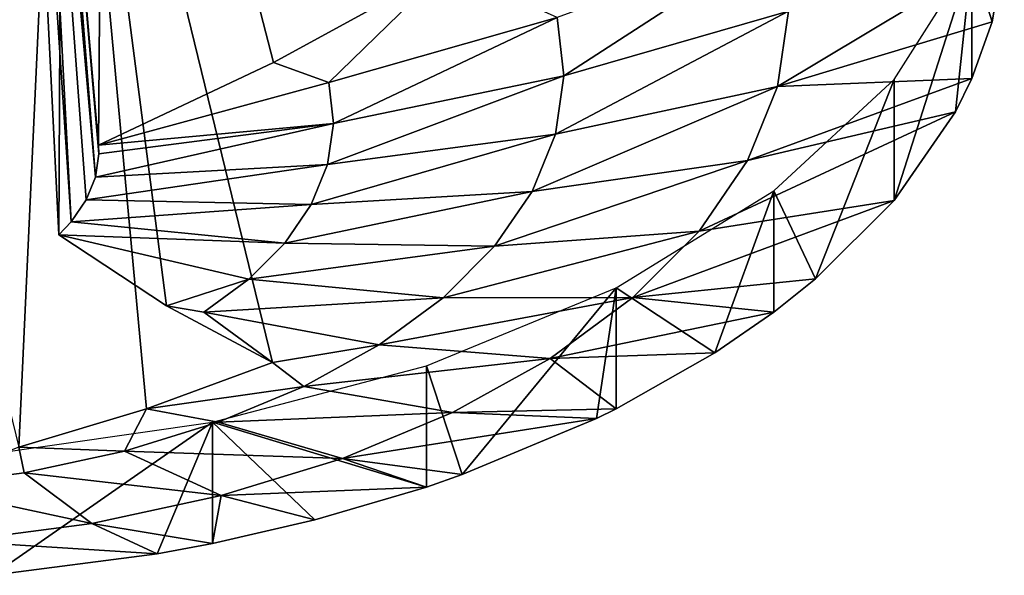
# Model space of a CAD drawing. Extents: x -46 to 46, y 1 to 197.
# Tile 23 of 168: x 1.06 to 4.46, y 28.4 to 30.32. Entities that reach past the tile are written whole.
import ezdxf

# ---------------------------------------------------------------- set-up
doc = ezdxf.new("R2010")
doc.units = 0
doc.header["$LTSCALE"] = 25.4
doc.layers.get('0').update_dxf_attribs({"color": 13, "linetype": 'CONTINUOUS'})

# ---------------------------------------------------------------- blocks, each defined once
blk = doc.blocks.new('BUSH-3401_STL')
at = {"color": 8}
mesh = blk.add_polyface(dxfattribs=at)
corners = [(1.330480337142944, 29.88949394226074, 149.2026977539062), (1.350840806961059, 32.44708633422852, 147.5610046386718), (1.114845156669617, 32.36832427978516, 147.4394073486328), (1.936686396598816, 30.17519378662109, 149.4610595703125), (2.534557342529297, 30.50390815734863, 149.6854553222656)]
mesh.append_faces([[corners[k] for k in face] for face in [(0, 1, 2), (1, 3, 4)]], dxfattribs={"vtx0": -1, "color": 8})
mesh.append_faces([[corners[k] for k in face] for face in [(1, 0, 3)]], dxfattribs={"vtx0": -1, "vtx2": -1, "color": 8})
mesh = blk.add_polyface(dxfattribs=at)
corners = [(1.114845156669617, 32.36832427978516, 147.4394073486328), (1.09569239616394, 32.30659484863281, 147.3441009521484), (1.320006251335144, 29.7784366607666, 149.0312347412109)]
mesh.append_faces([[corners[k] for k in face] for face in [(0, 1, 2)]], dxfattribs={"color": 8})
mesh = blk.add_polyface(dxfattribs=at)
corners = [(1.114845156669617, 32.36832427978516, 147.4394073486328), (1.331527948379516, 29.85885620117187, 149.1553955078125), (1.330480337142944, 29.88949394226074, 149.2026977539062)]
mesh.append_faces([[corners[k] for k in face] for face in [(0, 1, 2)]], dxfattribs={"color": 8})
mesh = blk.add_polyface(dxfattribs=at)
corners = [(1.114845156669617, 32.36832427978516, 147.4394073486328), (1.320006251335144, 29.7784366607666, 149.0312347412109), (1.331527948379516, 29.85885620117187, 149.1553955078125)]
mesh.append_faces([[corners[k] for k in face] for face in [(0, 1, 2)]], dxfattribs={"color": 8})
mesh = blk.add_polyface(dxfattribs=at)
corners = [(1.09569239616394, 32.30659484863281, 147.3441009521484), (1.061385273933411, 32.24683761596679, 147.2518463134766), (1.236159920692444, 29.62409782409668, 148.7929534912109)]
mesh.append_faces([[corners[k] for k in face] for face in [(0, 1, 2)]], dxfattribs={"color": 8})
mesh = blk.add_polyface(dxfattribs=at)
corners = [(1.09569239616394, 32.30659484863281, 147.3441009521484), (1.288009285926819, 29.69967269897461, 148.9096374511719), (1.320006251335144, 29.7784366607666, 149.0312347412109)]
mesh.append_faces([[corners[k] for k in face] for face in [(0, 1, 2)]], dxfattribs={"color": 8})
mesh = blk.add_polyface(dxfattribs=at)
corners = [(1.09569239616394, 32.30659484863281, 147.3441009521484), (1.236159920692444, 29.62409782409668, 148.7929534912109), (1.288009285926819, 29.69967269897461, 148.9096374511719)]
mesh.append_faces([[corners[k] for k in face] for face in [(0, 1, 2)]], dxfattribs={"color": 8})
mesh = blk.add_polyface(dxfattribs=at)
corners = [(1.565924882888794, 29.3326358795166, 148.1602325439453), (1.206266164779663, 32.1185417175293, 147.0537719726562), (1.932966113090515, 29.13678741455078, 147.5747528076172), (1.193766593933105, 29.57881164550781, 148.7230377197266), (1.061385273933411, 32.24683761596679, 147.2518463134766)]
mesh.append_faces([[corners[k] for k in face] for face in [(0, 1, 2), (1, 3, 4)]], dxfattribs={"vtx0": -1, "color": 8})
mesh.append_faces([[corners[k] for k in face] for face in [(1, 0, 3)]], dxfattribs={"vtx0": -1, "vtx2": -1, "color": 8})
mesh = blk.add_polyface(dxfattribs=at)
corners = [(1.061385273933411, 32.24683761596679, 147.2518463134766), (1.193766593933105, 29.57881164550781, 148.7230377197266), (1.236159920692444, 29.62409782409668, 148.7929534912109)]
mesh.append_faces([[corners[k] for k in face] for face in [(0, 1, 2)]], dxfattribs={"color": 8})
mesh = blk.add_polyface(dxfattribs=at)
corners = [(1.055182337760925, 28.84383010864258, 147.1224517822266), (1.206266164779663, 32.1185417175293, 147.0537719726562), (0.3284823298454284, 31.82558250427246, 146.6014709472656), (1.497471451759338, 28.97636985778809, 147.3510437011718), (1.932966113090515, 29.13678741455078, 147.5747528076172)]
mesh.append_faces([[corners[k] for k in face] for face in [(0, 1, 2), (1, 3, 4)]], dxfattribs={"vtx0": -1, "color": 8})
mesh.append_faces([[corners[k] for k in face] for face in [(1, 0, 3)]], dxfattribs={"vtx0": -1, "vtx2": -1, "color": 8})
mesh = blk.add_polyface(dxfattribs=at)
corners = [(3.688259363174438, 30.6143684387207, 149.2159118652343), (2.941281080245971, 30.12953376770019, 148.9648895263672), (3.718032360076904, 30.35319900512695, 148.8126831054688), (2.918210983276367, 30.33190155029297, 149.2773284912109)]
mesh.append_faces([[corners[k] for k in face] for face in [(0, 1, 2), (1, 0, 3)]], dxfattribs={"vtx0": -1, "color": 8})
mesh = blk.add_polyface(dxfattribs=at)
corners = [(4.464939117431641, 30.56386184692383, 148.516372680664), (3.680655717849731, 30.09231948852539, 148.409912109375), (4.422412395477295, 30.31599426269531, 148.1336975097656)]
mesh.append_faces([[corners[k] for k in face] for face in [(0, 1, 2)]], dxfattribs={"color": 8})
mesh = blk.add_polyface(dxfattribs=at)
corners = [(3.718032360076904, 30.35319900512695, 148.8126831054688), (3.680655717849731, 30.09231948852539, 148.409912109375), (4.464939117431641, 30.56386184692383, 148.516372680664)]
mesh.append_faces([[corners[k] for k in face] for face in [(0, 1, 2)]], dxfattribs={"color": 8})
mesh = blk.add_polyface(dxfattribs=at)
corners = [(4.464939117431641, 30.56386184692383, 148.516372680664), (4.422412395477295, 30.31599426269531, 148.1336975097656), (4.352790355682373, 30.54009437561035, 147.5599517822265)]
mesh.append_faces([[corners[k] for k in face] for face in [(0, 1, 2)]], dxfattribs={"color": 8})
mesh = blk.add_polyface(dxfattribs=at)
corners = [(4.352790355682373, 30.54009437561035, 147.5599517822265), (4.296051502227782, 30.00494384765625, 147.6534576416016), (4.083667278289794, 29.69742012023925, 147.1786804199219)]
mesh.append_faces([[corners[k] for k in face] for face in [(0, 1, 2)]], dxfattribs={"color": 8})
mesh = blk.add_polyface(dxfattribs=at)
corners = [(4.352790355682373, 30.54009437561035, 147.5599517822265), (4.083667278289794, 29.69742012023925, 147.1786804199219), (4.083667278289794, 30.11707878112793, 146.9068603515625)]
mesh.append_faces([[corners[k] for k in face] for face in [(0, 1, 2)]], dxfattribs={"color": 8})
mesh = blk.add_polyface(dxfattribs=at)
corners = [(4.352790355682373, 30.54009437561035, 147.5599517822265), (4.352790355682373, 30.12043380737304, 147.8317718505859), (4.296051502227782, 30.00494384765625, 147.6534576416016)]
mesh.append_faces([[corners[k] for k in face] for face in [(0, 1, 2)]], dxfattribs={"color": 8})
mesh = blk.add_polyface(dxfattribs=at)
corners = [(4.352790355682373, 30.54009437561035, 147.5599517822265), (4.422412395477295, 30.31599426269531, 148.1336975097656), (4.352790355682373, 30.12043380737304, 147.8317718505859)]
mesh.append_faces([[corners[k] for k in face] for face in [(0, 1, 2)]], dxfattribs={"color": 8})
mesh = blk.add_polyface(dxfattribs=at)
corners = [(2.534557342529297, 30.50390815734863, 149.6854553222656), (1.936686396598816, 30.17519378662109, 149.4610595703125), (2.127521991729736, 30.10631370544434, 149.2986450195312)]
mesh.append_faces([[corners[k] for k in face] for face in [(0, 1, 2)]], dxfattribs={"color": 8})
mesh = blk.add_polyface(dxfattribs=at)
corners = [(2.534557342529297, 30.50390815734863, 149.6854553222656), (2.127521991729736, 30.10631370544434, 149.2986450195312), (2.918210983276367, 30.33190155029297, 149.2773284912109)]
mesh.append_faces([[corners[k] for k in face] for face in [(0, 1, 2)]], dxfattribs={"color": 8})
mesh = blk.add_polyface(dxfattribs=at)
corners = [(2.918210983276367, 30.33190155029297, 149.2773284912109), (2.143708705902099, 29.96432304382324, 149.0794219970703), (2.941281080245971, 30.12953376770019, 148.9648895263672), (2.127521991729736, 30.10631370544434, 149.2986450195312)]
mesh.append_faces([[corners[k] for k in face] for face in [(0, 1, 2), (1, 0, 3)]], dxfattribs={"vtx0": -1, "color": 8})
mesh = blk.add_polyface(dxfattribs=at)
corners = [(3.718032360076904, 30.35319900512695, 148.8126831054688), (2.912319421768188, 29.92739105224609, 148.6528015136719), (3.680655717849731, 30.09231948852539, 148.409912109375), (2.941281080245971, 30.12953376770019, 148.9648895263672)]
mesh.append_faces([[corners[k] for k in face] for face in [(0, 1, 2), (1, 0, 3)]], dxfattribs={"vtx0": -1, "color": 8})
mesh = blk.add_polyface(dxfattribs=at)
corners = [(3.680655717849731, 30.09231948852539, 148.409912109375), (4.352790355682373, 30.12043380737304, 147.8317718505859), (4.422412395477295, 30.31599426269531, 148.1336975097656)]
mesh.append_faces([[corners[k] for k in face] for face in [(0, 1, 2)]], dxfattribs={"color": 8})
mesh = blk.add_polyface(dxfattribs=at)
corners = [(1.936686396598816, 30.17519378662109, 149.4610595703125), (1.330480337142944, 29.88949394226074, 149.2026977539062), (2.127521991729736, 30.10631370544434, 149.2986450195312)]
mesh.append_faces([[corners[k] for k in face] for face in [(0, 1, 2)]], dxfattribs={"color": 8})
mesh = blk.add_polyface(dxfattribs=at)
corners = [(2.941281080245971, 30.12953376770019, 148.9648895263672), (2.123388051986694, 29.82249069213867, 148.8604431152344), (2.912319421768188, 29.92739105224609, 148.6528015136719), (2.143708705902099, 29.96432304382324, 149.0794219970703)]
mesh.append_faces([[corners[k] for k in face] for face in [(0, 1, 2), (1, 0, 3)]], dxfattribs={"vtx0": -1, "color": 8})
mesh = blk.add_polyface(dxfattribs=at)
corners = [(3.576856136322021, 29.83680534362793, 148.0154266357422), (4.296051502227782, 30.00494384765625, 147.6534576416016), (4.352790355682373, 30.12043380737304, 147.8317718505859)]
mesh.append_faces([[corners[k] for k in face] for face in [(0, 1, 2)]], dxfattribs={"color": 8})
mesh = blk.add_polyface(dxfattribs=at)
corners = [(3.680655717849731, 30.09231948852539, 148.409912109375), (3.576856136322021, 29.83680534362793, 148.0154266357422), (4.352790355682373, 30.12043380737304, 147.8317718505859)]
mesh.append_faces([[corners[k] for k in face] for face in [(0, 1, 2)]], dxfattribs={"color": 8})
mesh = blk.add_polyface(dxfattribs=at)
corners = [(4.083667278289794, 30.11707878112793, 146.9068603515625), (3.812113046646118, 29.42641258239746, 146.7602691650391), (3.667912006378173, 29.73073768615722, 146.3103790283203)]
mesh.append_faces([[corners[k] for k in face] for face in [(0, 1, 2)]], dxfattribs={"color": 8})
mesh = blk.add_polyface(dxfattribs=at)
corners = [(4.083667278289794, 30.11707878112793, 146.9068603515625), (4.083667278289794, 29.69742012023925, 147.1786804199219), (3.812113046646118, 29.42641258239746, 146.7602691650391)]
mesh.append_faces([[corners[k] for k in face] for face in [(0, 1, 2)]], dxfattribs={"color": 8})
mesh = blk.add_polyface(dxfattribs=at)
corners = [(2.127521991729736, 30.10631370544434, 149.2986450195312), (1.330480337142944, 29.88949394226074, 149.2026977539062), (2.143708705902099, 29.96432304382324, 149.0794219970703)]
mesh.append_faces([[corners[k] for k in face] for face in [(0, 1, 2)]], dxfattribs={"color": 8})
mesh = blk.add_polyface(dxfattribs=at)
corners = [(3.680655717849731, 30.09231948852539, 148.409912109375), (2.831889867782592, 29.72940444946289, 148.3471221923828), (3.576856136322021, 29.83680534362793, 148.0154266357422), (2.912319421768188, 29.92739105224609, 148.6528015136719)]
mesh.append_faces([[corners[k] for k in face] for face in [(0, 1, 2), (1, 0, 3)]], dxfattribs={"vtx0": -1, "color": 8})
mesh = blk.add_polyface(dxfattribs=at)
corners = [(4.296051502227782, 30.00494384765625, 147.6534576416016), (3.408654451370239, 29.59163284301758, 147.6369018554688), (4.083667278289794, 29.69742012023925, 147.1786804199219), (3.576856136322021, 29.83680534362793, 148.0154266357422)]
mesh.append_faces([[corners[k] for k in face] for face in [(0, 1, 2), (1, 0, 3)]], dxfattribs={"vtx0": -1, "color": 8})
mesh = blk.add_polyface(dxfattribs=at)
corners = [(2.143708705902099, 29.96432304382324, 149.0794219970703), (1.320006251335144, 29.7784366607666, 149.0312347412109), (2.123388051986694, 29.82249069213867, 148.8604431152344), (1.331527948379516, 29.85885620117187, 149.1553955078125)]
mesh.append_faces([[corners[k] for k in face] for face in [(0, 1, 2), (1, 0, 3)]], dxfattribs={"vtx0": -1, "color": 8})
mesh = blk.add_polyface(dxfattribs=at)
corners = [(1.330480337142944, 29.88949394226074, 149.2026977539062), (1.331527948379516, 29.85885620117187, 149.1553955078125), (2.143708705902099, 29.96432304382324, 149.0794219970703)]
mesh.append_faces([[corners[k] for k in face] for face in [(0, 1, 2)]], dxfattribs={"color": 8})
mesh = blk.add_polyface(dxfattribs=at)
corners = [(2.912319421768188, 29.92739105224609, 148.6528015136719), (2.066955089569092, 29.68357467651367, 148.6459655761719), (2.831889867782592, 29.72940444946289, 148.3471221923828), (2.123388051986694, 29.82249069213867, 148.8604431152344)]
mesh.append_faces([[corners[k] for k in face] for face in [(0, 1, 2), (1, 0, 3)]], dxfattribs={"vtx0": -1, "color": 8})
mesh = blk.add_polyface(dxfattribs=at)
corners = [(2.123388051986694, 29.82249069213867, 148.8604431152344), (1.288009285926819, 29.69967269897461, 148.9096374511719), (2.066955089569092, 29.68357467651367, 148.6459655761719), (1.320006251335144, 29.7784366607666, 149.0312347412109)]
mesh.append_faces([[corners[k] for k in face] for face in [(0, 1, 2), (1, 0, 3)]], dxfattribs={"vtx0": -1, "color": 8})
mesh = blk.add_polyface(dxfattribs=at)
corners = [(3.576856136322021, 29.83680534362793, 148.0154266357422), (2.701558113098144, 29.53943061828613, 148.0538330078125), (3.408654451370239, 29.59163284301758, 147.6369018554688), (2.831889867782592, 29.72940444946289, 148.3471221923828)]
mesh.append_faces([[corners[k] for k in face] for face in [(0, 1, 2), (1, 0, 3)]], dxfattribs={"vtx0": -1, "color": 8})
mesh = blk.add_polyface(dxfattribs=at)
corners = [(2.831889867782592, 29.72940444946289, 148.3471221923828), (1.975508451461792, 29.5502815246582, 148.440185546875), (2.701558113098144, 29.53943061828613, 148.0538330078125), (2.066955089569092, 29.68357467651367, 148.6459655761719)]
mesh.append_faces([[corners[k] for k in face] for face in [(0, 1, 2), (1, 0, 3)]], dxfattribs={"vtx0": -1, "color": 8})
mesh = blk.add_polyface(dxfattribs=at)
corners = [(3.667912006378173, 29.73073768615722, 146.3103790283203), (3.463955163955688, 29.17019271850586, 146.3646850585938), (3.121501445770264, 29.39591217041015, 145.7934417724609)]
mesh.append_faces([[corners[k] for k in face] for face in [(0, 1, 2)]], dxfattribs={"color": 8})
mesh = blk.add_polyface(dxfattribs=at)
corners = [(3.667912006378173, 29.73073768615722, 146.3103790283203), (3.667912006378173, 29.31107711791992, 146.5821990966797), (3.463955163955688, 29.17019271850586, 146.3646850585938)]
mesh.append_faces([[corners[k] for k in face] for face in [(0, 1, 2)]], dxfattribs={"color": 8})
mesh = blk.add_polyface(dxfattribs=at)
corners = [(3.667912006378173, 29.73073768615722, 146.3103790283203), (3.812113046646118, 29.42641258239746, 146.7602691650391), (3.667912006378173, 29.31107711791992, 146.5821990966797)]
mesh.append_faces([[corners[k] for k in face] for face in [(0, 1, 2)]], dxfattribs={"color": 8})
mesh = blk.add_polyface(dxfattribs=at)
corners = [(2.066955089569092, 29.68357467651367, 148.6459655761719), (1.236159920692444, 29.62409782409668, 148.7929534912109), (1.975508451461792, 29.5502815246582, 148.440185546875), (1.288009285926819, 29.69967269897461, 148.9096374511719)]
mesh.append_faces([[corners[k] for k in face] for face in [(0, 1, 2), (1, 0, 3)]], dxfattribs={"vtx0": -1, "color": 8})
mesh = blk.add_polyface(dxfattribs=at)
corners = [(3.179324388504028, 29.361572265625, 147.2817230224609), (3.812113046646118, 29.42641258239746, 146.7602691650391), (4.083667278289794, 29.69742012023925, 147.1786804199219)]
mesh.append_faces([[corners[k] for k in face] for face in [(0, 1, 2)]], dxfattribs={"color": 8})
mesh = blk.add_polyface(dxfattribs=at)
corners = [(3.408654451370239, 29.59163284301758, 147.6369018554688), (3.179324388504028, 29.361572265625, 147.2817230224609), (4.083667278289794, 29.69742012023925, 147.1786804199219)]
mesh.append_faces([[corners[k] for k in face] for face in [(0, 1, 2)]], dxfattribs={"color": 8})
mesh = blk.add_polyface(dxfattribs=at)
corners = [(1.236159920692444, 29.62409782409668, 148.7929534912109), (1.193766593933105, 29.57881164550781, 148.7230377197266), (1.975508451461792, 29.5502815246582, 148.440185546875)]
mesh.append_faces([[corners[k] for k in face] for face in [(0, 1, 2)]], dxfattribs={"color": 8})
mesh = blk.add_polyface(dxfattribs=at)
corners = [(1.850827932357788, 29.42520332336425, 148.2470703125), (1.193766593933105, 29.57881164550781, 148.7230377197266), (1.565924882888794, 29.3326358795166, 148.1602325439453), (1.975508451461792, 29.5502815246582, 148.440185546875)]
mesh.append_faces([[corners[k] for k in face] for face in [(0, 1, 2), (1, 0, 3)]], dxfattribs={"vtx0": -1, "color": 8})
mesh = blk.add_polyface(dxfattribs=at)
corners = [(3.408654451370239, 29.59163284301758, 147.6369018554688), (2.523860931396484, 29.36116790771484, 147.7786102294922), (3.179324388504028, 29.361572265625, 147.2817230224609), (2.701558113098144, 29.53943061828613, 148.0538330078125)]
mesh.append_faces([[corners[k] for k in face] for face in [(0, 1, 2), (1, 0, 3)]], dxfattribs={"vtx0": -1, "color": 8})
mesh = blk.add_polyface(dxfattribs=at)
corners = [(2.701558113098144, 29.53943061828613, 148.0538330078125), (1.850827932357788, 29.42520332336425, 148.2470703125), (2.523860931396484, 29.36116790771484, 147.7786102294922), (1.975508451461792, 29.5502815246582, 148.440185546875)]
mesh.append_faces([[corners[k] for k in face] for face in [(0, 1, 2), (1, 0, 3)]], dxfattribs={"vtx0": -1, "color": 8})
mesh = blk.add_polyface(dxfattribs=at)
corners = [(1.850827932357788, 29.42520332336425, 148.2470703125), (1.565924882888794, 29.3326358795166, 148.1602325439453), (1.695340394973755, 29.31077575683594, 148.0704040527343)]
mesh.append_faces([[corners[k] for k in face] for face in [(0, 1, 2)]], dxfattribs={"color": 8})
mesh = blk.add_polyface(dxfattribs=at)
corners = [(2.523860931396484, 29.36116790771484, 147.7786102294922), (1.695340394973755, 29.31077575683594, 148.0704040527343), (2.302256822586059, 29.19808197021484, 147.5268249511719), (1.850827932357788, 29.42520332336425, 148.2470703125)]
mesh.append_faces([[corners[k] for k in face] for face in [(0, 1, 2), (1, 0, 3)]], dxfattribs={"vtx0": -1, "color": 8})
mesh = blk.add_polyface(dxfattribs=at)
corners = [(3.179324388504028, 29.361572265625, 147.2817230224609), (3.667912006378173, 29.31107711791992, 146.5821990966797), (3.812113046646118, 29.42641258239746, 146.7602691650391)]
mesh.append_faces([[corners[k] for k in face] for face in [(0, 1, 2)]], dxfattribs={"color": 8})
mesh = blk.add_polyface(dxfattribs=at)
corners = [(3.121501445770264, 29.39591217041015, 145.7934417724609), (2.589012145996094, 28.74868583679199, 145.7139282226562), (2.465434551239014, 29.1254711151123, 145.3759155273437)]
mesh.append_faces([[corners[k] for k in face] for face in [(0, 1, 2)]], dxfattribs={"color": 8})
mesh = blk.add_polyface(dxfattribs=at)
corners = [(3.121501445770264, 29.39591217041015, 145.7934417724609), (3.053592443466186, 28.94281005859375, 146.0136413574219), (2.589012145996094, 28.74868583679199, 145.7139282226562)]
mesh.append_faces([[corners[k] for k in face] for face in [(0, 1, 2)]], dxfattribs={"color": 8})
mesh = blk.add_polyface(dxfattribs=at)
corners = [(3.121501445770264, 29.39591217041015, 145.7934417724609), (3.121501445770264, 28.97625160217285, 146.0652618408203), (3.053592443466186, 28.94281005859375, 146.0136413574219)]
mesh.append_faces([[corners[k] for k in face] for face in [(0, 1, 2)]], dxfattribs={"color": 8})
mesh = blk.add_polyface(dxfattribs=at)
corners = [(3.121501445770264, 29.39591217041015, 145.7934417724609), (3.463955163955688, 29.17019271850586, 146.3646850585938), (3.121501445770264, 28.97625160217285, 146.0652618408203)]
mesh.append_faces([[corners[k] for k in face] for face in [(0, 1, 2)]], dxfattribs={"color": 8})
mesh = blk.add_polyface(dxfattribs=at)
corners = [(1.565924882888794, 29.3326358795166, 148.1602325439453), (1.932966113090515, 29.13678741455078, 147.5747528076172), (1.695340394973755, 29.31077575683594, 148.0704040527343)]
mesh.append_faces([[corners[k] for k in face] for face in [(0, 1, 2)]], dxfattribs={"color": 8})
mesh = blk.add_polyface(dxfattribs=at)
corners = [(3.179324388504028, 29.361572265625, 147.2817230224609), (2.302256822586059, 29.19808197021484, 147.5268249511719), (2.893329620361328, 29.15110015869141, 146.9567718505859), (2.523860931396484, 29.36116790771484, 147.7786102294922)]
mesh.append_faces([[corners[k] for k in face] for face in [(0, 1, 2), (1, 0, 3)]], dxfattribs={"vtx0": -1, "color": 8})
mesh = blk.add_polyface(dxfattribs=at)
corners = [(3.179324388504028, 29.361572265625, 147.2817230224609), (2.893329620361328, 29.15110015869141, 146.9567718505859), (3.667912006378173, 29.31107711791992, 146.5821990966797)]
mesh.append_faces([[corners[k] for k in face] for face in [(0, 1, 2)]], dxfattribs={"color": 8})
mesh = blk.add_polyface(dxfattribs=at)
corners = [(1.695340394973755, 29.31077575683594, 148.0704040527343), (1.932966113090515, 29.13678741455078, 147.5747528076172), (2.302256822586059, 29.19808197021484, 147.5268249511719)]
mesh.append_faces([[corners[k] for k in face] for face in [(0, 1, 2)]], dxfattribs={"color": 8})
mesh = blk.add_polyface(dxfattribs=at)
corners = [(2.893329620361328, 29.15110015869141, 146.9567718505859), (3.463955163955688, 29.17019271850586, 146.3646850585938), (3.667912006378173, 29.31107711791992, 146.5821990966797)]
mesh.append_faces([[corners[k] for k in face] for face in [(0, 1, 2)]], dxfattribs={"color": 8})
mesh = blk.add_polyface(dxfattribs=at)
corners = [(1.932966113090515, 29.13678741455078, 147.5747528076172), (2.041059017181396, 29.05335235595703, 147.3033752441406), (2.302256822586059, 29.19808197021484, 147.5268249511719)]
mesh.append_faces([[corners[k] for k in face] for face in [(0, 1, 2)]], dxfattribs={"color": 8})
mesh = blk.add_polyface(dxfattribs=at)
corners = [(2.893329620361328, 29.15110015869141, 146.9567718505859), (2.041059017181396, 29.05335235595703, 147.3033752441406), (2.556236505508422, 28.96431541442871, 146.6683959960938), (2.302256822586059, 29.19808197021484, 147.5268249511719)]
mesh.append_faces([[corners[k] for k in face] for face in [(0, 1, 2), (1, 0, 3)]], dxfattribs={"vtx0": -1, "color": 8})
mesh = blk.add_polyface(dxfattribs=at)
corners = [(2.893329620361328, 29.15110015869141, 146.9567718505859), (3.121501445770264, 28.97625160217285, 146.0652618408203), (3.463955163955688, 29.17019271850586, 146.3646850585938)]
mesh.append_faces([[corners[k] for k in face] for face in [(0, 1, 2)]], dxfattribs={"color": 8})
mesh = blk.add_polyface(dxfattribs=at)
corners = [(2.041059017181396, 29.05335235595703, 147.3033752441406), (1.497471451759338, 28.97636985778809, 147.3510437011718), (1.745351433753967, 28.9297924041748, 147.1126098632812), (1.932966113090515, 29.13678741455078, 147.5747528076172)]
mesh.append_faces([[corners[k] for k in face] for face in [(0, 1, 2), (1, 0, 3)]], dxfattribs={"vtx0": -1, "color": 8})
mesh = blk.add_polyface(dxfattribs=at)
corners = [(2.893329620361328, 29.15110015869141, 146.9567718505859), (2.556236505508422, 28.96431541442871, 146.6683959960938), (3.121501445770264, 28.97625160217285, 146.0652618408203)]
mesh.append_faces([[corners[k] for k in face] for face in [(0, 1, 2)]], dxfattribs={"color": 8})
mesh = blk.add_polyface(dxfattribs=at)
corners = [(2.465434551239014, 28.705810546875, 145.6477355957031), (1.724922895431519, 28.9298095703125, 145.0738372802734), (2.465434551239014, 29.1254711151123, 145.3759155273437)]
mesh.append_faces([[corners[k] for k in face] for face in [(0, 1, 2)]], dxfattribs={"color": 8})
mesh = blk.add_polyface(dxfattribs=at)
corners = [(2.589012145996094, 28.74868583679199, 145.7139282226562), (2.465434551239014, 28.705810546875, 145.6477355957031), (2.465434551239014, 29.1254711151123, 145.3759155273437)]
mesh.append_faces([[corners[k] for k in face] for face in [(0, 1, 2)]], dxfattribs={"color": 8})
mesh = blk.add_polyface(dxfattribs=at)
corners = [(2.556236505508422, 28.96431541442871, 146.6683959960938), (1.745351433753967, 28.9297924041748, 147.1126098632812), (2.174606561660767, 28.80485343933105, 146.4221954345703), (2.041059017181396, 29.05335235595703, 147.3033752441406)]
mesh.append_faces([[corners[k] for k in face] for face in [(0, 1, 2), (1, 0, 3)]], dxfattribs={"vtx0": -1, "color": 8})
mesh = blk.add_polyface(dxfattribs=at)
corners = [(1.497471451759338, 28.97636985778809, 147.3510437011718), (1.055182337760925, 28.84383010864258, 147.1224517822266), (1.420889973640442, 28.82980728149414, 146.9582366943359)]
mesh.append_faces([[corners[k] for k in face] for face in [(0, 1, 2)]], dxfattribs={"color": 8})
mesh = blk.add_polyface(dxfattribs=at)
corners = [(1.497471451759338, 28.97636985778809, 147.3510437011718), (1.420889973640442, 28.82980728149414, 146.9582366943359), (1.745351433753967, 28.9297924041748, 147.1126098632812)]
mesh.append_faces([[corners[k] for k in face] for face in [(0, 1, 2)]], dxfattribs={"color": 8})
mesh = blk.add_polyface(dxfattribs=at)
corners = [(3.053592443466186, 28.94281005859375, 146.0136413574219), (2.174606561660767, 28.80485343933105, 146.4221954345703), (2.589012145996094, 28.74868583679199, 145.7139282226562), (2.556236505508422, 28.96431541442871, 146.6683959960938)]
mesh.append_faces([[corners[k] for k in face] for face in [(0, 1, 2), (1, 0, 3)]], dxfattribs={"vtx0": -1, "color": 8})
mesh = blk.add_polyface(dxfattribs=at)
corners = [(2.556236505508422, 28.96431541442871, 146.6683959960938), (3.053592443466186, 28.94281005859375, 146.0136413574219), (3.121501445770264, 28.97625160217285, 146.0652618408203)]
mesh.append_faces([[corners[k] for k in face] for face in [(0, 1, 2)]], dxfattribs={"color": 8})
mesh = blk.add_polyface(dxfattribs=at)
corners = [(1.724922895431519, 28.9298095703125, 145.0738372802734), (0.9645949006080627, 28.40000152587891, 145.1755981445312), (0.9284244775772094, 28.81644248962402, 144.8988037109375)]
mesh.append_faces([[corners[k] for k in face] for face in [(0, 1, 2)]], dxfattribs={"color": 8})
mesh = blk.add_polyface(dxfattribs=at)
corners = [(1.724922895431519, 28.9298095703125, 145.0738372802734), (1.53424859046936, 28.4746150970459, 145.2907867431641), (0.9645949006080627, 28.40000152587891, 145.1755981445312)]
mesh.append_faces([[corners[k] for k in face] for face in [(0, 1, 2)]], dxfattribs={"color": 8})
mesh = blk.add_polyface(dxfattribs=at)
corners = [(2.174606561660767, 28.80485343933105, 146.4221954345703), (1.420889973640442, 28.82980728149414, 146.9582366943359), (1.7558673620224, 28.67581558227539, 146.2229766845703), (1.745351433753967, 28.9297924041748, 147.1126098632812)]
mesh.append_faces([[corners[k] for k in face] for face in [(0, 1, 2), (1, 0, 3)]], dxfattribs={"vtx0": -1, "color": 8})
mesh = blk.add_polyface(dxfattribs=at)
corners = [(1.724922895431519, 28.5101490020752, 145.3456420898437), (1.53424859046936, 28.4746150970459, 145.2907867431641), (1.724922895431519, 28.9298095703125, 145.0738372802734)]
mesh.append_faces([[corners[k] for k in face] for face in [(0, 1, 2)]], dxfattribs={"color": 8})
mesh = blk.add_polyface(dxfattribs=at)
corners = [(2.465434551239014, 28.705810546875, 145.6477355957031), (2.079257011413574, 28.59160232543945, 145.4714050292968), (1.724922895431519, 28.9298095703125, 145.0738372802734)]
mesh.append_faces([[corners[k] for k in face] for face in [(0, 1, 2)]], dxfattribs={"color": 8})
mesh = blk.add_polyface(dxfattribs=at)
corners = [(2.079257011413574, 28.59160232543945, 145.4714050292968), (1.724922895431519, 28.5101490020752, 145.3456420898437), (1.724922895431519, 28.9298095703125, 145.0738372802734)]
mesh.append_faces([[corners[k] for k in face] for face in [(0, 1, 2)]], dxfattribs={"color": 8})
mesh = blk.add_polyface(dxfattribs=at)
corners = [(1.055182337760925, 28.84383010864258, 147.1224517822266), (0.7114022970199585, 28.70785140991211, 146.7699584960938), (1.073989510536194, 28.75534439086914, 146.8432769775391)]
mesh.append_faces([[corners[k] for k in face] for face in [(0, 1, 2)]], dxfattribs={"color": 8})
mesh = blk.add_polyface(dxfattribs=at)
corners = [(1.055182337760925, 28.84383010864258, 147.1224517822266), (1.073989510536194, 28.75534439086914, 146.8432769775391), (1.420889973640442, 28.82980728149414, 146.9582366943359)]
mesh.append_faces([[corners[k] for k in face] for face in [(0, 1, 2)]], dxfattribs={"color": 8})
mesh = blk.add_polyface(dxfattribs=at)
corners = [(1.7558673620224, 28.67581558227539, 146.2229766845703), (1.073989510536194, 28.75534439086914, 146.8432769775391), (1.308169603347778, 28.57971572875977, 146.0746154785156), (1.420889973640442, 28.82980728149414, 146.9582366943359)]
mesh.append_faces([[corners[k] for k in face] for face in [(0, 1, 2), (1, 0, 3)]], dxfattribs={"vtx0": -1, "color": 8})
mesh = blk.add_polyface(dxfattribs=at)
corners = [(2.174606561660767, 28.80485343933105, 146.4221954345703), (1.7558673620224, 28.67581558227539, 146.2229766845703), (2.465434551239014, 28.705810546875, 145.6477355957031)]
mesh.append_faces([[corners[k] for k in face] for face in [(0, 1, 2)]], dxfattribs={"color": 8})
mesh = blk.add_polyface(dxfattribs=at)
corners = [(2.174606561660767, 28.80485343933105, 146.4221954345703), (2.465434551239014, 28.705810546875, 145.6477355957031), (2.589012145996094, 28.74868583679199, 145.7139282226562)]
mesh.append_faces([[corners[k] for k in face] for face in [(0, 1, 2)]], dxfattribs={"color": 8})
mesh = blk.add_polyface(dxfattribs=at)
corners = [(1.308169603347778, 28.57971572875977, 146.0746154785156), (0.7114022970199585, 28.70785140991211, 146.7699584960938), (0.8402268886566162, 28.51842498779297, 145.97998046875), (1.073989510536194, 28.75534439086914, 146.8432769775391)]
mesh.append_faces([[corners[k] for k in face] for face in [(0, 1, 2), (1, 0, 3)]], dxfattribs={"vtx0": -1, "color": 8})
mesh = blk.add_polyface(dxfattribs=at)
corners = [(1.7558673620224, 28.67581558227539, 146.2229766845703), (2.079257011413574, 28.59160232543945, 145.4714050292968), (2.465434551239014, 28.705810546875, 145.6477355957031)]
mesh.append_faces([[corners[k] for k in face] for face in [(0, 1, 2)]], dxfattribs={"color": 8})
mesh = blk.add_polyface(dxfattribs=at)
corners = [(1.7558673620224, 28.67581558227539, 146.2229766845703), (1.308169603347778, 28.57971572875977, 146.0746154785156), (1.724922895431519, 28.5101490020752, 145.3456420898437)]
mesh.append_faces([[corners[k] for k in face] for face in [(0, 1, 2)]], dxfattribs={"color": 8})
mesh = blk.add_polyface(dxfattribs=at)
corners = [(1.7558673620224, 28.67581558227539, 146.2229766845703), (1.724922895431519, 28.5101490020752, 145.3456420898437), (2.079257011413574, 28.59160232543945, 145.4714050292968)]
mesh.append_faces([[corners[k] for k in face] for face in [(0, 1, 2)]], dxfattribs={"color": 8})
mesh = blk.add_polyface(dxfattribs=at)
corners = [(1.53424859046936, 28.4746150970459, 145.2907867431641), (0.8402268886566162, 28.51842498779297, 145.97998046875), (0.9645949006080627, 28.40000152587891, 145.1755981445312), (1.308169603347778, 28.57971572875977, 146.0746154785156)]
mesh.append_faces([[corners[k] for k in face] for face in [(0, 1, 2), (1, 0, 3)]], dxfattribs={"vtx0": -1, "color": 8})
mesh = blk.add_polyface(dxfattribs=at)
corners = [(1.308169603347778, 28.57971572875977, 146.0746154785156), (1.53424859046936, 28.4746150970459, 145.2907867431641), (1.724922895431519, 28.5101490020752, 145.3456420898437)]
mesh.append_faces([[corners[k] for k in face] for face in [(0, 1, 2)]], dxfattribs={"color": 8})
blk = doc.blocks.new('GRUPUJ_1')
at = {"color": 0}
blk.add_blockref('BUSH-3401_STL', (45.55678647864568, -27.65258867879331, -0.8957577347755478), dxfattribs=at)

msp = doc.modelspace()

# ---------------------------------------------------------------- block references
at = {"color": 0}
msp.add_blockref('GRUPUJ_1', (-45.55678647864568, 27.65258867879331, -67.90424226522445), dxfattribs=at)

doc.saveas('drawing.dxf')
